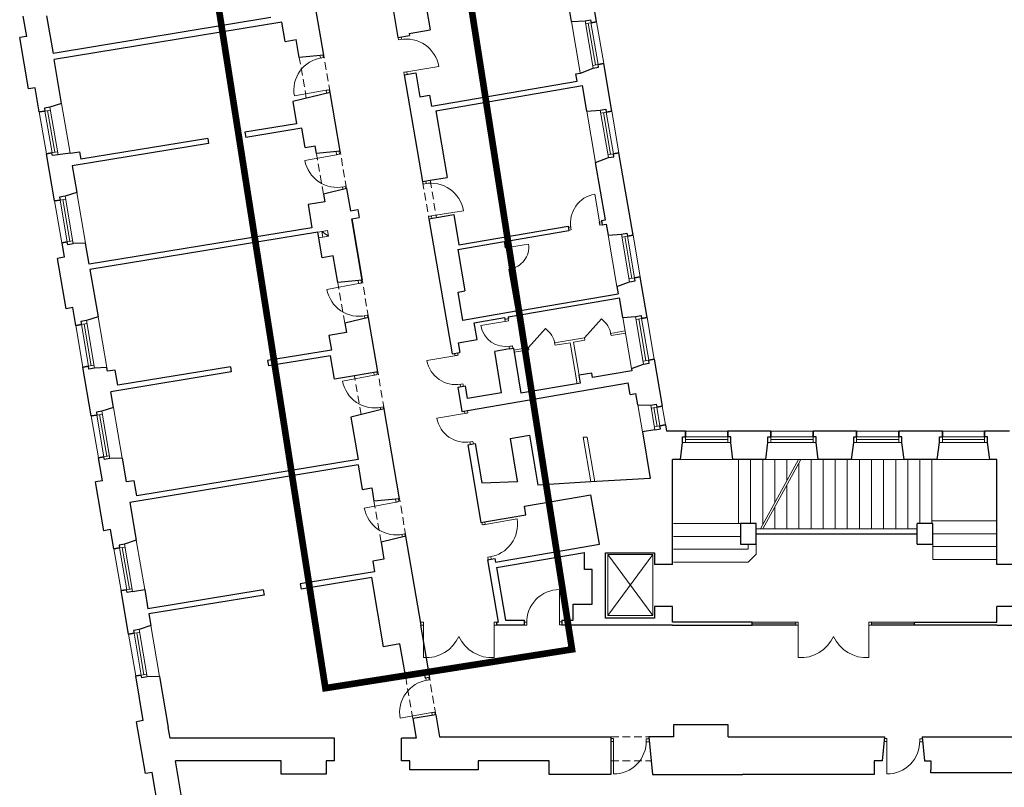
# Model space of a CAD drawing. Header units: centimetres. Extents: x 690840 to 714026, y 27673 to 40762.
# Tile 109 of 162: x 708153 to 708283, y 32484 to 32586. Entities that reach past the tile are written whole.
import ezdxf

# ---------------------------------------------------------------- set-up
doc = ezdxf.new("R2010")
doc.units = ezdxf.units.CM
doc.linetypes.add('DASHED', pattern=[19.05, 12.7, -6.35])
for name, color, linetype, lineweight in [('Drzwi i okna', 51, 'Continuous', 9), ('Kanały wentylacyjne', 3, 'Continuous', 9), ('Przekrojowa', 253, 'Continuous', 25), ('Ramka', 255, 'Continuous', 9), ('S3_obrys zakresu', 1, 'Continuous', 5), ('Widokowa', 140, 'Continuous', 9)]:
    doc.layers.add(name, color=color, linetype=linetype, lineweight=lineweight)

# ---------------------------------------------------------------- blocks, each defined once
blk = doc.blocks.new('zw$2918')
at = {"layer": 'Drzwi i okna', "color": 0}
for p, q in [((1286.2, -1419.9), (1285.2, -1413.4)), ((1295.1, -1418.5), (1286.2, -1419.9)), ((1294.1, -1418.6), (1293, -1412.1)), ((1079.3, -1467.8), (1078.1, -1461.3)), ((1078.3, -1468), (1087.1, -1466.4)), ((1087.1, -1466.4), (1086.1, -1460.7)), ((1309.2, -1504.2), (1300.4, -1505.7)), ((1300.4, -1505.7), (1301.4, -1512.1)), ((1308.2, -1504.4), (1392.6, -1490.5)), ((1309.3, -1510.8), (1308.2, -1504.4)), ((1094.6, -1553.4), (1010.4, -1568.4)), ((1093.6, -1553.5), (1102.4, -1552)), ((1095.9, -1561.1), (1094.6, -1553.4)), ((1102.4, -1552), (1103.7, -1559.1)), ((1120.8, -1715.6), (1122.3, -1723.7)), ((1130.1, -1722.2), (1128.8, -1714.9)), ((1122.3, -1723.7), (1038.2, -1739.1)), ((1121.3, -1723.8), (1130.1, -1722.2)), ((1351.6, -1801.4), (1350.5, -1794.9)), ((1359.5, -1800.1), (1358.4, -1793.6)), ((1137, -1809.3), (1145.8, -1807.7)), ((1138, -1809.1), (1139.1, -1815.5)), ((1145.8, -1807.7), (1146.9, -1813.6)), ((1360.5, -1799.9), (1351.6, -1801.4)), ((1818.8, -1907), (1805.9, -1828.1)), ((1373.6, -1885.8), (1458, -1871.9)), ((1374.6, -1885.7), (1365.7, -1887.1)), ((1365.7, -1887.1), (1366.8, -1893.5)), ((1374.7, -1892.2), (1373.6, -1885.8)), ((1817.9, -1901.6), (1819.4, -1910.5)), ((1824.5, -1901.5), (1818.1, -1902.6)), ((1742.2, -1915), (1735.7, -1916.1)), ((1743.5, -1922.9), (1737, -1924)), ((1742, -1914), (1743.5, -1922.9)), ((1819.4, -1910.5), (1825.8, -1909.4)), ((1568.7, -1970.2), (1567.6, -1963.7)), ((1568.7, -1970.2), (1630.4, -1960.2)), ((1577.6, -1968.8), (1568.7, -1970.2)), ((1575.6, -1969), (1574.5, -1962.5)), ((1585.5, -2025.1), (1578.6, -2026.3)), ((1578.6, -2026.3), (1579.6, -2032.7)), ((1586.5, -2031.5), (1585.5, -2025.1)), ((1179.1, -2056.7), (1180.6, -2064.7)), ((1188.4, -2063.3), (1187.1, -2056.2)), ((1180.6, -2064.7), (1096.5, -2080.2)), ((1179.6, -2064.9), (1188.4, -2063.3)), ((1195.3, -2150.4), (1204.2, -2148.8)), ((1196.3, -2150.2), (1197.3, -2155.8)), ((1204.2, -2148.8), (1205.2, -2154.5)), ((1568.4, -2165.1), (1567.3, -2158.6)), ((1568.4, -2165.1), (1577.2, -2163.6)), ((1577.2, -2163.6), (1576.2, -2157.1)), ((1572.8, -2164.4), (1503.7, -2175.8)), ((1579.3, -2231.1), (1588.2, -2229.7)), ((1580.4, -2237.5), (1579.3, -2231.1)), ((1588.2, -2229.7), (1589.2, -2236.1)), ((1440.3, -2254.8), (1361.5, -2268.6)), ((1434.7, -2249.2), (1435.8, -2255.6)), ((1434.8, -2255.8), (1443.7, -2254.2)), ((1443.7, -2254.2), (1442.6, -2247.8)), ((1222, -2307.2), (1137.9, -2322.7)), ((1220.8, -2300.3), (1222, -2307.2)), ((1221.1, -2307.4), (1229.9, -2305.8)), ((1229.9, -2305.8), (1228.6, -2298.7)), ((1448.1, -2331.5), (1456.9, -2330)), ((1449.1, -2331.4), (1450.2, -2337.9)), ((1456.9, -2330), (1458.1, -2336.5)), ((1236.8, -2392.9), (1245.6, -2391.2)), ((1237.8, -2392.7), (1238.9, -2399)), ((1245.6, -2391.2), (1246.7, -2397)), ((1466.6, -2407.6), (1387.8, -2421.4)), ((1461, -2402), (1462.2, -2408.4)), ((1461.2, -2408.5), (1470, -2407)), ((1470, -2407), (1468.9, -2400.6)), ((1474.4, -2484.3), (1483.3, -2482.8)), ((1475.4, -2484.1), (1476.5, -2490.6)), ((1483.3, -2482.8), (1484.4, -2489.3)), ((1279.5, -2643.3), (1195.4, -2658.8)), ((1278, -2635.3), (1279.5, -2643.3)), ((1278.5, -2643.5), (1287.4, -2641.9)), ((1287.4, -2641.9), (1286, -2634.6)), ((1507.8, -2703.3), (1506.6, -2696.3)), ((1516.7, -2701.7), (1507.8, -2703.3)), ((1514.5, -2695), (1515.7, -2701.9)), ((1515.7, -2701.9), (1600, -2687.6)), ((1294.2, -2729), (1303.1, -2727.4)), ((1295.2, -2728.8), (1296.4, -2735.1)), ((1303.1, -2727.4), (1304.2, -2733.2)), ((1531.2, -2787.4), (1522.3, -2788.9)), ((1522.3, -2788.9), (1523.3, -2794.9)), ((1530.2, -2787.6), (1531.2, -2793.6)), ((1712.5, -2960), (1712.1, -2874.5)), ((1352.7, -2961.1), (1346.2, -2961.1)), ((1346.2, -2969.1), (1352.6, -2969.1)), ((1352.6, -2969.1), (1352.5, -3054.6)), ((1352.6, -2970.1), (1352.7, -2961.1)), ((1539.7, -2970.1), (1539.7, -2961.1)), ((1539.7, -2961.1), (1546.2, -2961.1)), ((1546.2, -2969.1), (1539.7, -2969.1)), ((1539.7, -2969.1), (1539.8, -3054.6)), ((1625.6, -2960.5), (1619, -2960.5)), ((1625.6, -2968.5), (1619, -2968.5)), ((1625.6, -2959.5), (1625.6, -2968.5)), ((1712.5, -2959), (1712.5, -2968)), ((1719, -2960), (1712.5, -2960)), ((1712.5, -2968), (1719, -2968)), ((2344.7, -2961.1), (2338.2, -2961.1)), ((2338.2, -2969.1), (2344.7, -2969.1)), ((2344.7, -2969.1), (2344.6, -3054.6)), ((2344.7, -2970.1), (2344.7, -2961.1)), ((2531.8, -2970.1), (2531.7, -2961.1)), ((2531.7, -2961.1), (2538.2, -2961.1)), ((2538.2, -2969.1), (2531.8, -2969.1)), ((2531.8, -2969.1), (2531.9, -3054.6)), ((1359.2, -3114.6), (1358.2, -3109)), ((1358.2, -3114.8), (1367, -3113.2)), ((1367, -3113.2), (1366, -3107.4)), ((1374.5, -3200.2), (1290.3, -3215.2)), ((1373.5, -3200.3), (1382.3, -3198.7)), ((1375.7, -3207.2), (1374.5, -3200.2)), ((1382.3, -3198.7), (1383.6, -3205.9)), ((1855.3, -3269), (1848.8, -3269)), ((1848.8, -3277), (1855.3, -3277)), ((1855.3, -3277), (1855.1, -3362.5)), ((1855.3, -3278), (1855.3, -3269)), ((1942.2, -3278.2), (1942.2, -3269.2)), ((1942.2, -3269.2), (1948.8, -3269.2)), ((1942.2, -3277.2), (1950.1, -3277.2)), ((2571.6, -3277), (2579.4, -3277)), ((2579.4, -3269), (2572.9, -3269)), ((2579.4, -3277), (2579.3, -3362.5)), ((2579.4, -3278), (2579.4, -3269)), ((2666.3, -3278.2), (2666.3, -3269.2)), ((2666.3, -3269.2), (2672.9, -3269.2)), ((2666.3, -3277.2), (2674.2, -3277.2))]:
    blk.add_line(p, q, dxfattribs=at)
at = {"layer": 'Drzwi i okna', "color": 0, "ltscale": 1.6}
for p, q in [((1778.9, -2208.5), (1823.5, -2158.4)), ((1630.6, -2233.8), (1675.1, -2183.8))]:
    blk.add_line(p, q, dxfattribs=at)
for centre, radius, start, end in [((1307, -1504.4), 86.7, 9.2331, 100.8437), ((1095.7, -1553), 86.7, 98.6519, 190.2626), ((1123.5, -1723.6), 86.7, 190.2929, 281.9036), ((1372.3, -1885.9), 86.7, 9.2331, 100.8437), ((1573.2, -1968.6), 57.8, 276.9522, 8.388), ((1181.8, -2064.7), 86.7, 190.2929, 281.9036), ((1787, -2208.6), 62, 8.3094, 53.9766), ((1638.7, -2234), 62, 8.3094, 53.9766), ((1223.3, -2307.2), 86.7, 190.2929, 281.9036), ((1280.8, -2643.3), 86.7, 190.2929, 281.9036), ((1514.5, -2702.3), 86.7, 278.1541, 9.7648), ((1712.3, -2961.3), 86.7, 90.1458, 181.7564), ((1359.1, -2959.4), 95.4, 266.0716, 335.8764), ((1533.3, -2959.4), 95.4, 204.1236, 273.9284), ((2351.1, -2959.4), 95.4, 266.0716, 335.8764), ((2525.3, -2959.4), 95.4, 204.1236, 273.9284), ((1375.7, -3199.7), 86.7, 98.6519, 190.2626), ((1855.5, -3275.8), 86.7, 269.7794, 1.39), ((2579.6, -3275.8), 86.7, 269.7794, 1.39)]:
    blk.add_arc(centre, radius, start, end, dxfattribs=at)
at = {"layer": 'Drzwi i okna', "color": 0}
for centre, radius, start, end in [((1292.2, -1427.9), 78.2, 277.7082, 281.0068), ((1084.2, -1475.9), 78.2, 278.4889, 281.7875), ((1139.7, -1799.9), 78.2, 98.7681, 102.0666), ((1819.3, -1904.7), 77.8, 99.9306, 189.3047), ((1357.5, -1809.3), 78.2, 277.7082, 281.0068), ((1741.5, -1918.6), 78.2, 7.6634, 10.962), ((1198.1, -2141), 78.2, 98.7681, 102.0666), ((1570.3, -2164.2), 67.5, 189.8932, 279.8733), ((1569.9, -2153.5), 78.2, 277.7578, 281.0564), ((1452.6, -2332), 78.2, 98.2531, 101.5517), ((1437.9, -2254.4), 77.8, 190.5203, 279.8944), ((1239.5, -2383.4), 78.2, 98.7681, 102.0666), ((1464.2, -2407.1), 77.8, 190.5203, 279.8944), ((1479, -2484.8), 78.2, 98.2531, 101.5517), ((1297, -2719.6), 78.2, 98.7681, 102.0666), ((1525.4, -2779.5), 78.2, 97.9911, 101.2896), ((1430.8, -2965.8), 78.2, 178.2653, 181.5639), ((1461.5, -2965.8), 78.2, 358.4361, 1.7347), ((1634.4, -2963.8), 78.2, 358.6209, 1.9195), ((2422.8, -2965.8), 78.2, 178.2653, 181.5639), ((2453.6, -2965.8), 78.2, 358.4361, 1.7347), ((1364.1, -3122.6), 78.2, 278.4889, 281.7875), ((1933.4, -3273.7), 78.2, 178.2545, 181.5531), ((2657.5, -3273.7), 78.2, 178.2545, 181.5531)]:
    blk.add_arc(centre, radius, start, end, dxfattribs=at)
at = {"layer": 'Kanały wentylacyjne', "color": 0}
for p, q in [((1093.3, -1925.2), (1072.1, -1928.8)), ((1083.1, -1926.9), (1097.9, -1924.4)), ((1085.7, -1941.7), (1083.1, -1926.9)), ((1083.1, -1926.9), (1100.4, -1939.1)), ((1097.9, -1924.4), (1100.4, -1939.1)), ((1095.9, -1939.9), (1074.7, -1943.6)), ((1100.4, -1939.1), (1085.7, -1941.7))]:
    blk.add_line(p, q, dxfattribs=at)
at = {"layer": 'Przekrojowa', "color": 0, "ltscale": 1.6}
for p, q in [((1228.6, -1087.3), (1284.5, -1413.5)), ((1810.6, -1372), (1765.9, -1110.8)), ((1088.2, -1460.3), (1044.3, -1204)), ((1744.4, -1371.7), (1726.2, -1265.1)), ((1360.5, -1336.6), (1370.3, -1393.8)), ((291.7, -1357.4), (300.8, -1410.7)), ((354.4, -1356.4), (371.4, -1455.7)), ((948.4, -1361.1), (371.4, -1455.7)), ((977.1, -1372.9), (374.1, -1471.7)), ((985.8, -1424), (977.1, -1372.9)), ((1744.4, -1371.7), (1780, -1369.3)), ((1314.1, -1403.4), (1370.3, -1393.8)), ((1314.1, -1403.4), (1314.9, -1408.3)), ((300.8, -1410.7), (283, -1413.7)), ((306.3, -1549.7), (283, -1413.7)), ((985.8, -1424), (1015.4, -1419)), ((1023.5, -1466.3), (1015.4, -1419)), ((1284.5, -1413.5), (1314.9, -1408.3)), ((394, -1588), (374.1, -1471.7)), ((1088.2, -1460.3), (1023.5, -1466.3)), ((1851, -1608.5), (1829.5, -1482.4)), ((1301.4, -1512.1), (1331.8, -1506.9)), ((1301.4, -1512.1), (1349.9, -1795)), ((1331.8, -1506.9), (1342.8, -1571)), ((1755.8, -1509.6), (1767.7, -1507.6)), ((1759.2, -1529.2), (1755.8, -1509.6)), ((1767.7, -1507.6), (1801.4, -1495)), ((1373.3, -1595.2), (1759.2, -1529.2)), ((324, -1546.7), (306.3, -1549.7)), ((335, -1610.7), (324, -1546.7)), ((1105, -1558.9), (1005.9, -1583.1)), ((1131.6, -1714.6), (1105, -1558.9)), ((1385.2, -1607.3), (1773.4, -1541)), ((1784.9, -1608.2), (1773.4, -1541)), ((394, -1588), (363, -1598.1)), ((1005.9, -1583.1), (1016, -1642.1)), ((1342.8, -1571), (1368.4, -1566.6)), ((1368.4, -1566.6), (1373.3, -1595.2)), ((1385.2, -1607.3), (1415.4, -1783.7)), ((1784.9, -1608.2), (1820.4, -1605.9)), ((1016, -1642.1), (879.6, -1664.5)), ((879.6, -1664.5), (882, -1678.3)), ((1030.2, -1654), (882, -1678.3)), ((1039, -1705.1), (1030.2, -1654)), ((783.3, -1694.4), (422.3, -1753.6)), ((780.9, -1680.6), (444.6, -1735.8)), ((780.9, -1680.6), (783.3, -1694.4)), ((416.6, -1720.1), (384.4, -1723.7)), ((416.6, -1720.1), (441.3, -1716.1)), ((441.3, -1716.1), (444.6, -1735.8)), ((1039, -1705.1), (1065.6, -1700.6)), ((1069, -1720.4), (1065.6, -1700.6)), ((1131.6, -1714.6), (1069, -1720.4)), ((1907.2, -1936.8), (1869.9, -1718.9)), ((375.3, -1846.3), (353.9, -1721.1)), ((1808.1, -1744.1), (1841.9, -1731.6)), ((1834, -1895.8), (1808.1, -1744.1)), ((422.3, -1753.6), (434.3, -1823.6)), ((1349.9, -1795), (1369.8, -1791.6)), ((1369.8, -1791.6), (1415.4, -1783.8)), ((434.3, -1823.6), (403.3, -1833.7)), ((1148.5, -1813.2), (1087.4, -1828.1)), ((1148.5, -1813.2), (1158.6, -1872.4)), ((1090.9, -1848.4), (1046.5, -1856)), ((1087.4, -1828.1), (1090.9, -1848.4)), ((1046.5, -1856), (1057, -1917.1)), ((1158.6, -1872.4), (1178.3, -1869)), ((1178.3, -1869), (1181.9, -1889.7)), ((1162.2, -1893.1), (1181.9, -1889.7)), ((1162.2, -1893.1), (1190, -2055.7)), ((1190, -2055.7), (1162.2, -1893.1)), ((1366.8, -1893.5), (1386.7, -1890.1)), ((1366.8, -1893.5), (1427.9, -2250.3)), ((1386.7, -1890.1), (1432.3, -1882.3)), ((1432.3, -1882.3), (1445.9, -1962.2)), ((1823.8, -1897.6), (1834, -1895.8)), ((1823.8, -1897.6), (1825.8, -1909.4)), ((1057, -1917.1), (466.8, -2013.8)), ((1072.1, -1928.8), (469.2, -2027.6)), ((1083.8, -1996.7), (1072.1, -1928.8)), ((1445.9, -1962.2), (1735.1, -1912.7)), ((1577.8, -1951.8), (1737.1, -1924.6)), ((1735.1, -1912.7), (1737.1, -1924.6)), ((1825.8, -1909.4), (1836.1, -1907.7)), ((1836.1, -1907.7), (1841, -1936.4)), ((1443, -1974.9), (1566, -1953.8)), ((1566, -1953.8), (1567.6, -1963.7)), ((1577.8, -1951.8), (1579.5, -1961.7)), ((1841, -1936.4), (1876.5, -1934.1)), ((394.2, -1956.7), (400.7, -1995.2)), ((457.3, -1957.9), (424.7, -1959.2)), ((466.8, -2013.8), (457.3, -1957.9)), ((1443, -1974.9), (1461.8, -2084.3)), ((1567.6, -1963.7), (1579.5, -1961.7)), ((400.7, -1995.2), (383, -1998.2)), ((405.7, -2131.3), (383, -1998.2)), ((1113.3, -1991.7), (1083.8, -1996.7)), ((1125.3, -2061.7), (1113.3, -1991.7)), ((469.2, -2027.6), (490.6, -2152.8)), ((1579.5, -2032.7), (1591.3, -2030.7)), ((1579.5, -2032.7), (1597.6, -2138.1)), ((1591.3, -2030.7), (1609.4, -2136.1)), ((1190, -2055.7), (1125.3, -2061.7)), ((1944.4, -2154.6), (1926, -2047.2)), ((1443.8, -2087.3), (1461.8, -2084.3)), ((1864.2, -2072.4), (1898, -2059.9)), ((1864.2, -2072.4), (1867.6, -2092)), ((1456.6, -2162.2), (1443.8, -2087.3)), ((1576.5, -2153), (1871.2, -2102.6)), ((1609.4, -2136.1), (1867.6, -2092)), ((1880, -2154.2), (1871.2, -2102.6)), ((423.5, -2128.2), (405.7, -2131.3)), ((431.6, -2175.6), (423.5, -2128.2)), ((490.6, -2152.8), (459.6, -2162.9)), ((1206.8, -2154.3), (1143.8, -2169.6)), ((1231.4, -2298.2), (1206.8, -2154.3)), ((1597.6, -2138.1), (1456.6, -2162.2)), ((1486.8, -2168.3), (1566.6, -2154.7)), ((1566.6, -2154.7), (1567.3, -2158.6)), ((1567.3, -2158.6), (1577.1, -2156.9)), ((1576.5, -2153), (1577.1, -2156.9)), ((1880, -2154.2), (1913.8, -2152)), ((1143.8, -2169.6), (1148, -2194.6)), ((1494.4, -2212.7), (1486.8, -2168.3)), ((1148, -2194.6), (1101.7, -2202.5)), ((1101.7, -2202.5), (1108.3, -2241.1)), ((1443.7, -2221.3), (1494.4, -2212.7)), ((1108.3, -2241.1), (939.6, -2268.7)), ((1443.7, -2221.3), (1448.1, -2246.9)), ((1580.4, -2237.5), (1540.9, -2244.3)), ((1580.4, -2237.5), (1590.2, -2235.8)), ((1590.2, -2235.8), (1610, -2355.2)), ((1105.7, -2255.7), (942.1, -2282.5)), ((1116.4, -2317.8), (1105.7, -2255.7)), ((1427.9, -2250.3), (1448.1, -2246.9)), ((1559.1, -2353.8), (1540.9, -2244.3)), ((1963.3, -2265), (1984.5, -2389.1)), ((472.5, -2415.1), (450.5, -2285.9)), ((513.6, -2287.2), (481, -2288.5)), ((515.2, -2297), (513.6, -2287.2)), ((536, -2293.6), (515.2, -2297)), ((542.8, -2333.8), (536, -2293.6)), ((840.9, -2284.9), (542.8, -2333.8)), ((840.9, -2284.9), (843.2, -2298.7)), ((939.6, -2268.7), (941.9, -2282.5)), ((1903.1, -2289.6), (1935.3, -2277.7)), ((1903.1, -2289.6), (1904.2, -2295.8)), ((843.2, -2298.7), (524.5, -2351)), ((1169.6, -2308.7), (1116.4, -2317.8)), ((1231.4, -2298.2), (1169.6, -2308.7)), ((1797.7, -2301.8), (1764.2, -2307.5)), ((1767.8, -2328.2), (1764.2, -2307.5)), ((1799.8, -2313.6), (1797.7, -2301.8)), ((1904.2, -2295.8), (1799.8, -2313.6)), ((1443.1, -2339), (1463.3, -2335.6)), ((1443.1, -2339), (1454.1, -2403.1)), ((1468.9, -2369.2), (1463.3, -2335.6)), ((1607.4, -2376.9), (1894.2, -2327.9)), ((1767.8, -2328.2), (1610, -2355.2)), ((1899.4, -2358.5), (1894.2, -2327.9)), ((531.5, -2392.3), (524.5, -2351)), ((1559.1, -2353.8), (1468.9, -2369.2)), ((1899.4, -2358.5), (1914.5, -2355.9)), ((1919.6, -2385.9), (1914.5, -2355.9)), ((531.5, -2392.3), (500.6, -2402.4)), ((1248.3, -2396.7), (1159.9, -2418.3)), ((1288.9, -2634.3), (1248.3, -2396.7)), ((1474.3, -2399.7), (1607.4, -2376.9)), ((1919.6, -2385.9), (1953.9, -2386.5)), ((1159.9, -2418.3), (1179.1, -2530.4)), ((1454.1, -2403.1), (1474.3, -2399.7)), ((1993, -2438.8), (1993.9, -2444.3)), ((1993, -2438.8), (1995.8, -2455.3)), ((1581.5, -2474.7), (1632.8, -2465.9)), ((1581.5, -2474.7), (1599.9, -2582.3)), ((1632.8, -2465.9), (1655.4, -2598)), ((1965, -2451.5), (1931.8, -2457.2)), ((1931.8, -2457.2), (1952.9, -2580.6)), ((1931.8, -2457.2), (1932.7, -2462.3)), ((2046.2, -2455.3), (1995.8, -2455.3)), ((2272.2, -2455.3), (2158.2, -2455.3)), ((2499.2, -2455.3), (2384.2, -2455.3)), ((2726.2, -2455.3), (2611.2, -2455.3)), ((2903.8, -2455.3), (2838.2, -2455.3)), ((1469.3, -2491.8), (1489.5, -2488.4)), ((1469.3, -2491.8), (1504.5, -2696.8)), ((1489.5, -2488.4), (1507.2, -2591.9)), ((2032.6, -2530.3), (2038.4, -2485.1)), ((2171.7, -2530.3), (2166, -2485.1)), ((2258.6, -2530.3), (2264.4, -2485.1)), ((2397.7, -2530.3), (2392, -2485.1)), ((2485.6, -2530.3), (2491.4, -2485.1)), ((2624.7, -2530.3), (2619, -2485.1)), ((2712.6, -2530.3), (2718.4, -2485.1)), ((2851.7, -2530.3), (2846, -2485.1)), ((501.9, -2586.6), (491.4, -2525.5)), ((554.5, -2526.7), (522, -2528)), ((554.5, -2526.7), (565.3, -2589.8)), ((1179.2, -2544.6), (574.5, -2643.7)), ((1179.1, -2530.4), (592.9, -2626.5)), ((1179.2, -2544.6), (1190.3, -2609.6)), ((2011.9, -2808.1), (2011.9, -2530.3)), ((2032.6, -2530.3), (2011.9, -2530.3)), ((2258.6, -2530.3), (2171.7, -2530.3)), ((2485.6, -2530.3), (2397.7, -2530.3)), ((2712.6, -2530.3), (2624.7, -2530.3)), ((2870.9, -2530.3), (2851.7, -2530.3)), ((2870.9, -2808.1), (2870.9, -2530.3)), ((1952.9, -2580.6), (1795.1, -2589.8)), ((501.9, -2586.6), (484.1, -2589.6)), ((506.2, -2718.7), (484.1, -2589.6)), ((586, -2586.4), (565.3, -2589.8)), ((592.9, -2626.5), (586, -2586.4)), ((1190.3, -2609.6), (1215.2, -2605.3)), ((1215.2, -2605.3), (1221.2, -2640.6)), ((1507.2, -2591.9), (1600.9, -2588.2)), ((1599.9, -2582.3), (1600.9, -2588.2)), ((1795.1, -2589.8), (1655.4, -2598)), ((1619.4, -2653.9), (1764.3, -2629.1)), ((1764.3, -2629.1), (1795.8, -2623.7)), ((1818.2, -2754.8), (1795.8, -2623.7)), ((574.5, -2643.7), (591.7, -2744.2)), ((1288.9, -2634.3), (1221.2, -2640.6)), ((1623.2, -2676.5), (1619.4, -2653.9)), ((1524.7, -2693.4), (1623.2, -2676.5)), ((1504.5, -2696.8), (1524.7, -2693.4)), ((2191.9, -2699.8), (2191.9, -2754.8)), ((2232.9, -2699.8), (2191.9, -2699.8)), ((2232.9, -2754.8), (2232.9, -2699.8)), ((2659.9, -2754.8), (2659.9, -2699.8)), ((2700.9, -2699.8), (2659.9, -2699.8)), ((2700.9, -2754.8), (2700.9, -2699.8)), ((523.9, -2715.7), (506.2, -2718.7)), ((532.7, -2767), (523.9, -2715.7)), ((1305.8, -2732.9), (1239.8, -2748.9)), ((1346.2, -2969.1), (1305.8, -2732.9)), ((2232.9, -2726.8), (2659.9, -2726.8)), ((591.7, -2744.2), (560.7, -2754.3)), ((1239.8, -2748.9), (1247.6, -2794.5)), ((1543.2, -2801.8), (1818.2, -2754.8)), ((2191.9, -2754.8), (2232.9, -2754.8)), ((2659.9, -2754.8), (2700.9, -2754.8)), ((1545.7, -2816.2), (1778.5, -2776.4)), ((1778.5, -2821.3), (1778.5, -2776.4)), ((1834.3, -2949.8), (1834.3, -2777)), ((1834.3, -2777), (1963.9, -2777)), ((1963.9, -2777), (1963.9, -2808.1)), ((1247.6, -2794.5), (1218, -2799.6)), ((1218, -2799.6), (1222.7, -2827.2)), ((1521.4, -2795.4), (1541.5, -2792)), ((1521.4, -2795.4), (1549.7, -2961.1)), ((1541.6, -2791.9), (1543.2, -2801.8)), ((2011.9, -2808.1), (1963.9, -2808.1)), ((2918.9, -2808.1), (2870.9, -2808.1)), ((1222.7, -2827.2), (1025.6, -2859.6)), ((1545.7, -2816.2), (1569.5, -2955.1)), ((1798.5, -2821.3), (1778.5, -2821.3)), ((1798.5, -2913.3), (1798.5, -2821.3)), ((1025.6, -2859.6), (1028, -2873.1)), ((1215.3, -2842.4), (1028, -2873.1)), ((1246.6, -3025.7), (1215.3, -2842.4)), ((571.3, -2992.7), (551.6, -2877.4)), ((582.2, -2880), (614, -2874.6)), ((614, -2874.6), (622.7, -2925.6)), ((927.6, -2875.6), (622.7, -2925.6)), ((930, -2889.1), (625, -2939.1)), ((927.6, -2875.6), (930, -2889.1)), ((1748.5, -2955.1), (1748.5, -2913.3)), ((1748.5, -2913.3), (1798.5, -2913.3)), ((2011.9, -2919.1), (1963.9, -2919.1)), ((1963.9, -2919.1), (1963.9, -2949.8)), ((2011.9, -2961.1), (2011.9, -2919.1)), ((2870.9, -2961.1), (2870.9, -2919.1)), ((2918.9, -2919.1), (2870.9, -2919.1)), ((625, -2939.1), (630.3, -2970)), ((630.3, -2970), (599.3, -2980)), ((627.8, -2955), (630.3, -2970)), ((1344.5, -2969.1), (1368.1, -3107.1)), ((1346.2, -2969.1), (1344.5, -2969.1)), ((1546.2, -2969.1), (1546.2, -2961.1)), ((1546.2, -2961.1), (1549.7, -2961.1)), ((1619, -2969.1), (1546.2, -2969.1)), ((1569.5, -2955.1), (1619, -2955.1)), ((1619, -2955.1), (1619, -2969.1)), ((1719, -2955.1), (1748.5, -2955.1)), ((1719, -2955.1), (1719, -2969.1)), ((1787.9, -2969.1), (1719, -2969.1)), ((2011.9, -2969.1), (1787.9, -2969.1)), ((1963.9, -2949.8), (1834.3, -2949.8)), ((1999.9, -2969.1), (1996.9, -2969.1)), ((2222.8, -2961.1), (2011.9, -2961.1)), ((2011.9, -2969.1), (2222.8, -2969.1)), ((2222.8, -2969.1), (2222.8, -2961.1)), ((2652.8, -2969.1), (2652.8, -2961.1)), ((2652.8, -2961.1), (2870.9, -2961.1)), ((2870.9, -2969.1), (2652.8, -2969.1)), ((2870.9, -2969.1), (3128.8, -2969.1)), ((1290, -3018.3), (1246.6, -3025.7)), ((1305.1, -3106.7), (1290, -3018.3)), ((1354.4, -3098.3), (1305.1, -3106.7)), ((1354.4, -3098.3), (1356.3, -3109.1)), ((610.4, -3221.4), (590.2, -3103.1)), ((653.3, -3104.3), (620.7, -3105.6)), ((653.3, -3104.3), (676.4, -3239.5)), ((1368.1, -3107.1), (1356.3, -3109.1)), ((1384.9, -3205.7), (1323.8, -3216.1)), ((1384.9, -3205.7), (1394.9, -3264.1)), ((610.4, -3221.4), (592.7, -3224.4)), ((616.1, -3361.4), (592.7, -3224.4)), ((1323.8, -3216.1), (1332.6, -3267.4)), ((2158.9, -3232.8), (2013.9, -3232.8)), ((2013.9, -3232.8), (2013.9, -3264.1)), ((2158.9, -3264.1), (2158.9, -3232.8)), ((681.2, -3267.4), (676.4, -3239.5)), ((1116.8, -3267.4), (681.2, -3267.4)), ((1116.8, -3328.1), (1116.8, -3267.4)), ((1332.6, -3267.4), (1293.8, -3267.4)), ((1293.8, -3328.1), (1293.8, -3267.4)), ((1394.9, -3264.1), (1848.8, -3264.1)), ((1848.8, -3264.1), (1848.8, -3328.1)), ((2013.9, -3264.1), (1948.8, -3264.1)), ((1948.8, -3264.3), (1958.7, -3363.7)), ((2158.9, -3264.1), (2572.9, -3264.1)), ((2572.9, -3264.1), (2566.6, -3327.7)), ((2672.9, -3264.1), (3384.5, -3264.1)), ((2672.9, -3264.1), (2679.3, -3327.7)), ((717.2, -3454.7), (695.6, -3328.1)), ((975.8, -3328.1), (695.6, -3328.1)), ((975.8, -3363.1), (975.8, -3328.1)), ((1116.8, -3328.1), (1094.8, -3328.1)), ((1094.8, -3328.1), (1094.8, -3363.1)), ((1315.8, -3328.1), (1293.8, -3328.1)), ((1315.8, -3351.7), (1315.8, -3328.1)), ((1684.8, -3328.1), (1496.8, -3328.1)), ((1496.8, -3328.1), (1496.8, -3351.7)), ((1684.8, -3363.7), (1684.8, -3328.1)), ((1848.8, -3328.1), (1848.8, -3363.7)), ((2566.6, -3327.7), (2545.9, -3327.7)), ((2545.9, -3327.7), (2545.9, -3363.7)), ((2679.3, -3327.7), (2695.9, -3327.7)), ((2695.9, -3327.7), (2695.9, -3351.7)), ((633.8, -3358.4), (616.1, -3361.4)), ((654.4, -3478.6), (633.8, -3358.4)), ((1094.8, -3363.1), (975.8, -3363.1)), ((1496.8, -3351.7), (1315.8, -3351.7)), ((2695.9, -3359.7), (2695.9, -3351.7)), ((2855.7, -3359.7), (2695.9, -3359.7)), ((3319.7, -3359.7), (2855.7, -3359.7)), ((1848.8, -3363.7), (1684.8, -3363.7)), ((1958.7, -3363.7), (2196.9, -3363.7)), ((2545.9, -3363.7), (2196.9, -3363.7))]:
    blk.add_line(p, q, dxfattribs=at)
at = {"layer": 'Przekrojowa', "color": 0}
for p, q in [((1780, -1369.3), (1794.5, -1366.8)), ((1794.5, -1366.8), (1795.9, -1374.5)), ((1795.9, -1374.5), (1810.6, -1372)), ((1810.6, -1372), (1795.9, -1374.5)), ((1814.7, -1484.9), (1829.5, -1482.4)), ((1829.5, -1482.4), (1814.7, -1484.9)), ((1816, -1492.5), (1814.7, -1484.9)), ((1801.4, -1495), (1816, -1492.5)), ((349.7, -1608.2), (335, -1610.7)), ((335, -1610.7), (349.7, -1608.2)), ((363, -1598.1), (348.4, -1600.6)), ((348.4, -1600.6), (349.7, -1608.2)), ((1820.4, -1605.9), (1835, -1603.4)), ((1835, -1603.4), (1836.3, -1611.1)), ((1836.3, -1611.1), (1851, -1608.5)), ((1851, -1608.5), (1836.3, -1611.1)), ((368.6, -1718.6), (353.9, -1721.1)), ((353.9, -1721.1), (368.6, -1718.6)), ((369.9, -1726.3), (368.6, -1718.6)), ((1855.2, -1721.5), (1869.9, -1718.9)), ((1869.9, -1718.9), (1855.2, -1721.5)), ((384.5, -1723.8), (369.9, -1726.3)), ((1841.9, -1731.6), (1856.5, -1729.1)), ((1856.5, -1729.1), (1855.2, -1721.5)), ((390, -1843.8), (375.3, -1846.3)), ((375.3, -1846.3), (390, -1843.8)), ((403.3, -1833.7), (388.7, -1836.1)), ((388.7, -1836.1), (390, -1843.8)), ((408.9, -1954.2), (394.2, -1956.7)), ((394.2, -1956.7), (408.9, -1954.2)), ((410.2, -1961.9), (408.9, -1954.2)), ((1876.5, -1934.1), (1891.1, -1931.7)), ((1891.1, -1931.7), (1892.4, -1939.3)), ((1892.4, -1939.3), (1907.2, -1936.8)), ((1907.2, -1936.8), (1892.4, -1939.3)), ((424.8, -1959.4), (410.2, -1961.9)), ((1898, -2059.9), (1912.6, -2057.4)), ((1911.3, -2049.7), (1926, -2047.2)), ((1926, -2047.2), (1911.3, -2049.7)), ((1912.6, -2057.4), (1911.3, -2049.7)), ((459.6, -2162.9), (445, -2165.4)), ((1913.8, -2152), (1928.4, -2149.5)), ((1928.4, -2149.5), (1929.7, -2157.2)), ((1929.7, -2157.2), (1944.4, -2154.6)), ((1944.4, -2154.6), (1929.7, -2157.2)), ((446.3, -2173), (431.6, -2175.6)), ((431.6, -2175.6), (446.3, -2173)), ((445, -2165.4), (446.3, -2173)), ((1948.6, -2267.6), (1963.3, -2265)), ((1963.3, -2265), (1948.6, -2267.6)), ((1949.9, -2275.2), (1948.6, -2267.6)), ((465.2, -2283.4), (450.5, -2285.9)), ((450.5, -2285.9), (465.2, -2283.4)), ((466.5, -2291.1), (465.2, -2283.4)), ((481.1, -2288.6), (466.5, -2291.1)), ((1935.3, -2277.7), (1949.9, -2275.2)), ((1953.9, -2386.5), (1968.5, -2384)), ((1953.9, -2386.5), (1968.5, -2384)), ((1968.5, -2384), (1969.8, -2391.6)), ((1969.8, -2391.6), (1984.5, -2389.1)), ((1984.5, -2389.1), (1969.8, -2391.6)), ((487.3, -2412.6), (472.5, -2415.1)), ((472.5, -2415.1), (487.3, -2412.6)), ((500.6, -2402.4), (486, -2404.9)), ((486, -2404.9), (487.3, -2412.6)), ((1965, -2451.5), (1979.6, -2449)), ((1978.3, -2441.4), (1993, -2438.8)), ((1993, -2438.8), (1978.3, -2441.4)), ((1979.6, -2449), (1978.3, -2441.4)), ((2038.4, -2485.1), (2038.4, -2470.3)), ((2038.4, -2470.3), (2046.2, -2470.3)), ((2046.2, -2470.3), (2046.2, -2455.3)), ((2046.2, -2455.3), (2046.2, -2470.3)), ((2158.2, -2470.3), (2158.2, -2455.3)), ((2158.2, -2455.3), (2158.2, -2470.3)), ((2166, -2470.3), (2158.2, -2470.3)), ((2166, -2485.1), (2166, -2470.3)), ((2264.4, -2485.1), (2264.4, -2470.3)), ((2264.4, -2470.3), (2272.2, -2470.3)), ((2272.2, -2470.3), (2272.2, -2455.3)), ((2272.2, -2455.3), (2272.2, -2470.3)), ((2384.2, -2470.3), (2384.2, -2455.3)), ((2384.2, -2455.3), (2384.2, -2470.3)), ((2392, -2470.3), (2384.2, -2470.3)), ((2392, -2485.1), (2392, -2470.3)), ((2491.4, -2485.1), (2491.4, -2470.3)), ((2491.4, -2470.3), (2499.2, -2470.3)), ((2499.2, -2470.3), (2499.2, -2455.3)), ((2499.2, -2455.3), (2499.2, -2470.3)), ((2611.2, -2470.3), (2611.2, -2455.3)), ((2611.2, -2455.3), (2611.2, -2470.3)), ((2619, -2470.3), (2611.2, -2470.3)), ((2619, -2485.1), (2619, -2470.3)), ((2718.4, -2485.1), (2718.4, -2470.3)), ((2718.4, -2470.3), (2726.2, -2470.3)), ((2726.2, -2470.3), (2726.2, -2455.3)), ((2726.2, -2455.3), (2726.2, -2470.3)), ((2838.2, -2470.3), (2838.2, -2455.3)), ((2838.2, -2455.3), (2838.2, -2470.3)), ((2846, -2470.3), (2838.2, -2470.3)), ((2846, -2485.1), (2846, -2470.3)), ((506.1, -2523), (491.4, -2525.5)), ((491.4, -2525.5), (506.1, -2523)), ((507.5, -2530.6), (506.1, -2523)), ((522, -2528.1), (507.5, -2530.6)), ((560.7, -2754.3), (546.1, -2756.8)), ((546.1, -2756.8), (547.4, -2764.4)), ((547.4, -2764.4), (532.7, -2767)), ((532.7, -2767), (547.4, -2764.4)), ((566.3, -2874.8), (551.6, -2877.4)), ((551.6, -2877.4), (566.3, -2874.8)), ((567.6, -2882.5), (566.3, -2874.8)), ((582.2, -2880), (567.6, -2882.5)), ((586, -2990.2), (571.3, -2992.7)), ((571.3, -2992.7), (586, -2990.2)), ((599.3, -2980), (584.7, -2982.5)), ((584.7, -2982.5), (586, -2990.2)), ((604.9, -3100.6), (590.2, -3103.1)), ((590.2, -3103.1), (604.9, -3100.6)), ((606.2, -3108.2), (604.9, -3100.6)), ((620.8, -3105.7), (606.2, -3108.2))]:
    blk.add_line(p, q, dxfattribs=at)
at = {"layer": 'Widokowa', "color": 0, "ltscale": 1.6}
for p, q in [((1767.6, -1507.4), (1744.4, -1371.7)), ((1829.5, -1482.4), (1810.6, -1372)), ((394, -1588), (416.6, -1720.1)), ((335, -1610.7), (353.9, -1721.1)), ((1808.1, -1744.1), (1784.9, -1608.2)), ((1869.9, -1718.9), (1851, -1608.5)), ((434.3, -1823.6), (457.3, -1957.9)), ((375.3, -1846.3), (394.2, -1956.7)), ((1864.2, -2072.4), (1841, -1936.4)), ((1926, -2047.2), (1907.2, -1936.8)), ((490.6, -2152.8), (513.6, -2287.2)), ((1903.1, -2289.6), (1880, -2154.2)), ((1963.3, -2265), (1944.4, -2154.6)), ((431.6, -2175.6), (450.5, -2285.9)), ((1778.9, -2208.5), (1699.5, -2222)), ((1779.9, -2214.4), (1749.2, -2219.6)), ((1779.9, -2214.4), (1778.9, -2208.5)), ((1886.2, -2190.1), (1847.9, -2196.7)), ((1848.9, -2202.6), (1847.9, -2196.7)), ((1887.1, -2196.1), (1848.9, -2202.6)), ((1630.6, -2233.8), (1591, -2240.6)), ((1631.6, -2239.8), (1592, -2246.5)), ((1631.6, -2239.8), (1630.6, -2233.8)), ((1700.6, -2228), (1699.5, -2222)), ((1740.3, -2221.2), (1700.6, -2228)), ((1758.9, -2329.8), (1740.3, -2221.2)), ((1764.2, -2307.5), (1749.2, -2219.6)), ((531.5, -2392.3), (554.5, -2526.7)), ((1919.6, -2385.9), (1931.8, -2457.2)), ((1984.5, -2389.1), (1993, -2438.8)), ((472.5, -2415.1), (491.4, -2525.5)), ((1774.9, -2471.5), (1785.9, -2470.9)), ((1774.9, -2471.5), (1795.2, -2589.8)), ((1785.9, -2470.9), (1806.1, -2589.2)), ((2158.2, -2455.3), (2046.2, -2455.3)), ((2384.2, -2455.3), (2272.2, -2455.3)), ((2611.2, -2455.3), (2499.2, -2455.3)), ((2838.2, -2455.3), (2726.2, -2455.3)), ((2177.2, -2530.3), (2027.2, -2530.3)), ((2186.6, -2699.8), (2186.6, -2530.3)), ((2218.6, -2699.8), (2218.6, -2530.3)), ((2244.5, -2713.9), (2345.7, -2530.3)), ((2250.6, -2702.8), (2250.6, -2530.3)), ((2250.6, -2713.9), (2351.9, -2530.3)), ((2403.2, -2530.3), (2253.2, -2530.3)), ((2282.6, -2644.8), (2282.6, -2530.3)), ((2314.6, -2586.8), (2314.6, -2530.3)), ((2346.6, -2713.9), (2346.6, -2539.8)), ((2378.6, -2713.9), (2378.6, -2530.3)), ((2410.6, -2713.9), (2410.6, -2530.3)), ((2442.6, -2713.9), (2442.6, -2530.3)), ((2474.6, -2713.9), (2474.6, -2530.3)), ((2630.2, -2530.3), (2480.2, -2530.3)), ((2506.6, -2713.9), (2506.6, -2530.3)), ((2538.6, -2713.9), (2538.6, -2530.3)), ((2570.6, -2713.9), (2570.6, -2530.3)), ((2602.6, -2713.9), (2602.6, -2530.3)), ((2634.6, -2713.9), (2634.6, -2530.3)), ((2666.6, -2699.8), (2666.6, -2530.3)), ((2698.6, -2699.8), (2698.6, -2530.3)), ((2870.9, -2530.3), (2707.2, -2530.3)), ((2314.6, -2713.9), (2314.6, -2597.8)), ((2282.6, -2713.9), (2282.6, -2655.9)), ((2191.9, -2699.8), (2013.9, -2699.8)), ((2191.9, -2699.8), (2186.6, -2699.8)), ((2868.9, -2692.9), (2698.6, -2692.9)), ((2191.9, -2733.8), (2013.9, -2733.8)), ((2232.9, -2713.9), (2659.9, -2713.9)), ((2868.9, -2726.9), (2700.9, -2726.9)), ((591.7, -2744.2), (614, -2874.6)), ((2212.4, -2767.8), (2212.4, -2754.8)), ((2232.9, -2754.8), (2232.9, -2781.2)), ((2700.9, -2754.8), (2700.9, -2794.9)), ((2868.9, -2760.9), (2700.9, -2760.9)), ((532.7, -2767), (551.6, -2877.4)), ((1959.8, -2781.8), (1840.2, -2943)), ((1959.8, -2943), (1840.2, -2781.8)), ((1959.8, -2781.8), (1840.2, -2781.8)), ((1840.2, -2781.8), (1840.2, -2943)), ((1959.8, -2943), (1959.8, -2781.8)), ((2212.4, -2767.8), (2013.9, -2767.8)), ((2232.9, -2781.2), (2212.4, -2801.8)), ((2212.4, -2801.8), (2013.9, -2801.8)), ((2868.9, -2794.9), (2700.9, -2794.9)), ((1840.2, -2943), (1959.8, -2943)), ((630.3, -2970), (653.3, -3104.3)), ((2222.8, -2961.1), (2338.2, -2961.1)), ((2222.8, -2965.1), (2338.2, -2965.1)), ((2222.8, -2969.1), (2338.2, -2969.1)), ((2338.2, -2961.1), (2338.2, -2969.1)), ((2538.2, -2961.1), (2652.8, -2961.1)), ((2538.2, -2961.1), (2538.2, -2969.1)), ((2538.2, -2965.1), (2652.8, -2965.1)), ((2538.2, -2969.1), (2652.8, -2969.1)), ((571.3, -2992.7), (590.2, -3103.1))]:
    blk.add_line(p, q, dxfattribs=at)
at = {"layer": 'Widokowa', "color": 0}
for p, q in [((1780, -1369.3), (1801.4, -1495)), ((1795.9, -1374.5), (1781.3, -1377)), ((1788.6, -1375.7), (1807.4, -1486.1)), ((1795.8, -1374.3), (1814.7, -1484.9)), ((1814.7, -1484.9), (1800.1, -1487.4)), ((349.7, -1608.2), (364.3, -1605.7)), ((368.7, -1718.9), (349.7, -1608.2)), ((375.9, -1717.4), (357, -1607)), ((384.5, -1723.8), (363, -1598.1)), ((1820.4, -1605.9), (1841.9, -1731.6)), ((1836.3, -1611.1), (1821.7, -1613.6)), ((1829, -1612.3), (1847.9, -1722.7)), ((1836.3, -1610.8), (1855.2, -1721.5)), ((368.6, -1718.6), (383.2, -1716.1)), ((1855.2, -1721.5), (1840.6, -1724)), ((390, -1843.8), (404.6, -1841.3)), ((408.9, -1954.4), (390, -1843.8)), ((416.2, -1953), (397.3, -1842.6)), ((424.8, -1959.4), (403.3, -1833.7)), ((408.9, -1954.2), (423.5, -1951.7)), ((1876.5, -1934.1), (1898, -2059.9)), ((1892.4, -1939.3), (1877.8, -1941.8)), ((1885.1, -1940.6), (1904, -2051)), ((1892.4, -1939.1), (1911.3, -2049.7)), ((1911.3, -2049.7), (1896.7, -2052.2)), ((481.1, -2288.6), (459.6, -2162.9)), ((1913.8, -2152), (1935.3, -2277.7)), ((1929.7, -2157.2), (1915.1, -2159.7)), ((1922.4, -2158.4), (1941.3, -2268.8)), ((1929.6, -2156.9), (1948.6, -2267.6)), ((446.3, -2173), (460.9, -2170.5)), ((465.2, -2283.7), (446.3, -2173)), ((472.5, -2282.2), (453.6, -2171.8)), ((1948.6, -2267.6), (1934, -2270)), ((465.2, -2283.4), (479.8, -2280.9)), ((1965, -2451.5), (1953.9, -2386.5)), ((1969.8, -2391.6), (1955.2, -2394.1)), ((1971, -2442.6), (1962.5, -2392.9)), ((1978.3, -2441.6), (1969.8, -2391.6)), ((487.3, -2412.6), (501.9, -2410.1)), ((506.2, -2523.2), (487.3, -2412.6)), ((513.4, -2521.7), (494.6, -2411.3)), ((522, -2528.1), (500.6, -2402.4)), ((1978.3, -2441.4), (1963.7, -2443.9)), ((2046, -2470.3), (2158.2, -2470.3)), ((2046.2, -2470.3), (2046.2, -2485.1)), ((2158.2, -2470.3), (2158.2, -2485.1)), ((2272, -2470.3), (2384.2, -2470.3)), ((2272.2, -2470.3), (2272.2, -2485.1)), ((2384.2, -2470.3), (2384.2, -2485.1)), ((2499, -2470.3), (2611.2, -2470.3)), ((2499.2, -2470.3), (2499.2, -2485.1)), ((2611.2, -2470.3), (2611.2, -2485.1)), ((2726, -2470.3), (2838.2, -2470.3)), ((2726.2, -2470.3), (2726.2, -2485.1)), ((2838.2, -2470.3), (2838.2, -2485.1)), ((2038.4, -2485.1), (2166, -2485.1)), ((2046.2, -2477.7), (2158.2, -2477.7)), ((2264.4, -2485.1), (2392, -2485.1)), ((2272.2, -2477.7), (2384.2, -2477.7)), ((2491.4, -2485.1), (2619, -2485.1)), ((2499.2, -2477.7), (2611.2, -2477.7)), ((2718.4, -2485.1), (2846, -2485.1)), ((2726.2, -2477.7), (2838.2, -2477.7)), ((506.1, -2523), (520.7, -2520.5)), ((547.4, -2764.4), (562, -2762)), ((573.6, -2873.6), (554.7, -2763.2)), ((582.2, -2880), (560.7, -2754.3)), ((566.4, -2875.1), (547.4, -2764.4)), ((566.3, -2874.8), (580.9, -2872.3)), ((586, -2990.2), (600.6, -2987.7)), ((605, -3100.8), (586, -2990.2)), ((612.2, -3099.3), (593.3, -2988.9)), ((620.8, -3105.7), (599.3, -2980)), ((604.9, -3100.6), (619.5, -3098.1))]:
    blk.add_line(p, q, dxfattribs=at)
at = {"layer": 'Widokowa', "color": 0, "linetype": 'DASHED', "ltscale": 1.6}
for p, q in [((1042, -1574.3), (1023.5, -1466.3)), ((1105, -1558.9), (1088.2, -1460.3)), ((1087.4, -1828.1), (1069, -1720.4)), ((1148.5, -1813.2), (1131.6, -1714.6)), ((1349.9, -1795), (1366.8, -1893.5)), ((1369.8, -1791.6), (1386.7, -1890.1)), ((1206.8, -2154.3), (1190, -2055.7)), ((1143.8, -2169.6), (1125.3, -2061.7)), ((1187.2, -2411.6), (1169.6, -2308.7)), ((1248.3, -2396.7), (1231.4, -2298.2)), ((1239.8, -2748.9), (1221.2, -2640.6)), ((1305.8, -2732.9), (1288.9, -2634.3)), ((1323.8, -3216.1), (1305.1, -3106.7)), ((1384.9, -3205.7), (1368.1, -3107.1)), ((1848.8, -3264.1), (1948.8, -3264.1)), ((1848.8, -3328.1), (1955.2, -3328.1))]:
    blk.add_line(p, q, dxfattribs=at)

msp = doc.modelspace()

# ---------------------------------------------------------------- linework, layer by layer
at = {"layer": 'S3_obrys zakresu', "color": 1, "ltscale": 1.6, "true_color": 0xff0000, "const_width": 0.877}
msp.add_lwpolyline([(708171.51, 32635.7), (708204.16, 32640.83), (708225.86, 32502.61), (708193.21, 32497.48)], close=True, dxfattribs=at)

# ---------------------------------------------------------------- block references
at = {"layer": 'Ramka', "color": 251, "xscale": 0.05, "yscale": 0.05, "zscale": 0.05}
msp.add_blockref('zw$2918', (708138.58, 32654.25), dxfattribs=at)

doc.saveas('drawing.dxf')
